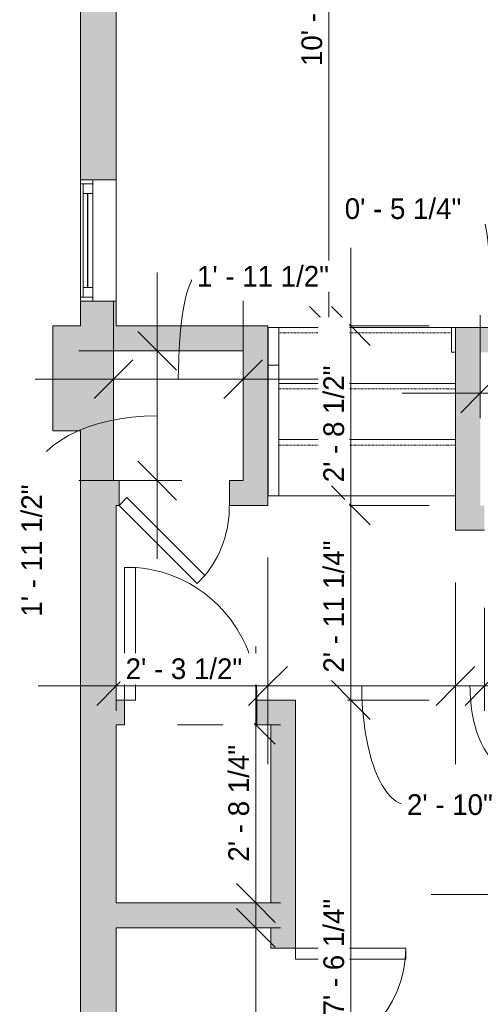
# Model space of a CAD drawing. Header units: inches. Extents: x -258 to 77, y -255 to 639.
# Tile 3 of 8: x -252 to -168, y 20 to 199. Entities that reach past the tile are written whole.
import ezdxf

# ---------------------------------------------------------------- set-up
doc = ezdxf.new("R2010")
doc.units = ezdxf.units.IN
doc.header["$MEASUREMENT"] = 0
doc.linetypes.add('Overhead', pattern=[0.15625, 0.09375, -0.0625])
for name, color, linetype, lineweight in [('A-ANNO-DIMS', 211, 'Continuous', 9), ('A-ANNO-DIMS-120', 211, 'Continuous', 9), ('A-DOOR', 31, 'Continuous', 9), ('A-FLOR', 192, 'Continuous', 9), ('A-FLOR-HRAL', 11, 'Continuous', 9), ('A-GLAZ', 151, 'Continuous', 9), ('A-WALL', 90, 'Continuous', 9), ('A-WALL-PATT', 111, 'Continuous', 9), ('S-STRS', 90, 'Continuous', 9)]:
    doc.layers.add(name, color=color, linetype=linetype, lineweight=lineweight)
doc.styles.add('Inter', font='txt', dxfattribs={"height": 3.75})
doc.dimstyles.new('Linear_-_1_32__Inter__Imperial__SMALL', dxfattribs={"dimscale": 12, "dimtxt": 4.967999, "dimasz": 0.585938, "dimexe": 1.181102, "dimexo": 0.787402, "dimgap": 0, "dimtad": 1, "dimrnd": 0.25, "dimzin": 1, "dimdsep": 46, "dimlunit": 4, "dimtxsty": 'Inter', "dimblk1": 'OBLIQUE', "dimblk2": 'OBLIQUE', "dimsah": 1, "dimcen": 0.09, "dimdle": 1.181102, "dimazin": 0, "dimtfac": 1, "dimtdec": 4, "dimtix": 1, "dimtmove": 0, "dimatfit": 3, "dimfxl": 1, "dimtvp": 1, "dimtfill": 1, "dimfrac": 2, "dimtolj": 1, "dimtzin": 0, "dimarcsym": 2})
doc.dimstyles.new('Linear_-_1_32__Inter__Imperial__SMALL_1', dxfattribs={"dimscale": 12, "dimtxt": 4.967999, "dimasz": 0.585938, "dimexe": 1.181102, "dimexo": 0.787402, "dimgap": 0, "dimtad": 1, "dimrnd": 0.25, "dimzin": 1, "dimdsep": 46, "dimlunit": 4, "dimtxsty": 'Inter', "dimblk1": 'OBLIQUE', "dimblk2": 'OBLIQUE', "dimsah": 1, "dimcen": 0.09, "dimdle": 1.181102, "dimazin": 0, "dimtfac": 1, "dimtdec": 4, "dimtix": 1, "dimtmove": 1, "dimatfit": 3, "dimfxl": 1, "dimtvp": 1, "dimtfill": 1, "dimfrac": 2, "dimtolj": 1, "dimtzin": 0, "dimarcsym": 2})
doc.dimstyles.new('Linear_-_1_32__Inter__Imperial__SMALL_2', dxfattribs={"dimscale": 12, "dimtxt": 4.967999, "dimasz": 0.585938, "dimexe": 1.181102, "dimexo": 0.787402, "dimgap": 0, "dimtad": 1, "dimrnd": 0.25, "dimzin": 1, "dimdsep": 46, "dimlunit": 4, "dimtxsty": 'Inter', "dimblk1": 'OBLIQUE', "dimblk2": 'OBLIQUE', "dimsah": 1, "dimcen": 0.09, "dimdle": 1.181102, "dimazin": 0, "dimtfac": 1, "dimtdec": 4, "dimtix": 1, "dimtmove": 2, "dimatfit": 3, "dimfxl": 1, "dimtvp": 1, "dimtfill": 1, "dimfrac": 2, "dimtolj": 1, "dimtzin": 0, "dimarcsym": 2})

# ---------------------------------------------------------------- blocks, each defined once
blk = doc.blocks.new('Top Rail Type - Top Rail_Internal_-4211031-Top Floor Dimension Plan')
at = {"layer": 'A-FLOR-HRAL'}
for p, q in [((-206.73, 143), (-204.77, 143)), ((-206.73, 136.13), (-206.73, 143)), ((-204.77, 143), (-204.77, 136.13)), ((-204.77, 136.13), (-206.73, 136.13))]:
    blk.add_line(p, q, dxfattribs=at)
blk = doc.blocks.new('Top Rail Type - Top Rail_Internal_-V3-Top Floor Dimension Plan')
at = {"layer": 'A-FLOR-HRAL'}
for p, q in [((-204.77, 143), (-206.73, 143)), ((-206.73, 143), (-206.73, 112.5)), ((-204.77, 143), (-204.77, 112.5)), ((-204.77, 112.5), (-206.73, 112.5))]:
    blk.add_line(p, q, dxfattribs=at)
blk = doc.blocks.new('Planitar-Fixed - Default 1-4237831-Top Floor Dimension Plan')
at = {"layer": 'A-GLAZ', "lineweight": 18}
for p, q in [((-11, 3.76), (-10.25, 3.76)), ((-10.25, 3.76), (-11, 3.76)), ((-10.25, 3.76), (-10.25, 1.53)), ((-10.25, 1.53), (-10.25, 3.76)), ((10.25, 3.76), (10.25, 1.53)), ((10.96, 3.76), (10.25, 3.76)), ((11, 3.76), (10.25, 3.76)), ((10.25, 3.76), (10.25, 1.53)), ((-10.25, 3.26), (-8.52, 3.26)), ((-8.52, 3.26), (-10.25, 3.26)), ((-10.25, 3.26), (-10.25, 1.53)), ((-8.52, 3.26), (-8.52, 1.53)), ((-8.52, 1.53), (-8.52, 3.26)), ((8.52, 3.26), (8.52, 1.53)), ((10.25, 3.26), (8.52, 3.26)), ((10.25, 3.26), (8.52, 3.26)), ((8.52, 3.26), (8.52, 1.53)), ((10.25, 1.53), (10.25, 3.26)), ((-10.25, 1.53), (-8.52, 1.53)), ((8.52, 1.53), (10.25, 1.53)), ((-11, -2.74), (-9.74, -2.74)), ((11, -2.74), (9.74, -2.74))]:
    blk.add_line(p, q, dxfattribs=at)
at = {"layer": 'A-GLAZ'}
for p, q in [((-10.25, 3.76), (10.25, 3.76)), ((-8.52, 3.26), (8.52, 3.26)), ((11, 1.53), (-11, 1.53)), ((-11, 1.53), (-11, -2.74)), ((11, -2.74), (11, 1.53)), ((-11, -2.74), (11, -2.74))]:
    blk.add_line(p, q, dxfattribs=at)
at = {"layer": 'A-GLAZ', "lineweight": 25}
blk.add_line((-8.52, 2.4), (8.52, 2.4), dxfattribs=at)
blk = doc.blocks.new('Planitar - Double Door_Flush Panel - 3_-4_ x 6_-8_-4239367-Top Floor Dimension Plan')
at = {"layer": 'A-DOOR', "lineweight": 18}
for p, q in [((-20, 2.25), (-20, 22.25)), ((-20, 22.25), (-18.03, 22.25)), ((-18.03, 22.25), (-18.03, 2.25)), ((20, 22.25), (18.03, 22.25)), ((18.03, 22.25), (18.03, 2.25)), ((20, 2.25), (20, 22.25)), ((-18.03, 2.25), (-20, 2.25)), ((18.03, 2.25), (20, 2.25))]:
    blk.add_line(p, q, dxfattribs=at)
at = {"layer": 'A-DOOR'}
for centre, start, end in [((-20, 2.25), 0, 90), ((20, 2.25), 90, 180)]:
    blk.add_arc(centre, 20, start, end, dxfattribs=at)
blk = doc.blocks.new('Planitar - Single Door_Flush Panel - 1_-8_ x 6_-8_ 45-4239573-Top Floor Dimension Plan')
at = {"layer": 'A-DOOR', "lineweight": 18}
for p, q in [((-4.14, 16.39), (-5.56, 14.97)), ((10, 2.25), (-4.14, 16.39)), ((8.58, 0.83), (-5.56, 14.97)), ((10, 2.25), (8.58, 0.83))]:
    blk.add_line(p, q, dxfattribs=at)
at = {"layer": 'A-DOOR'}
blk.add_arc((9.46, 2.55), 19.46, 140.4153, 180.8708, dxfattribs=at)
blk = doc.blocks.new('Planitar - Single Door_Flush Panel - 2_-0_ x 6_-8_-4184360-Top Floor Dimension Plan')
at = {"layer": 'A-DOOR', "lineweight": 18}
for p, q in [((9.99, -2.25), (9.99, -26.25)), ((12, -2.25), (9.99, -2.25)), ((12, -2.25), (12, -26.25)), ((12, -26.25), (9.99, -26.25))]:
    blk.add_line(p, q, dxfattribs=at)
at = {"layer": 'A-DOOR'}
blk.add_arc((11.77, -2.55), 23.77, 179.2767, 265.5217, dxfattribs=at)
blk = doc.blocks.new('DIMBLOCK2-Top Floor Dimension Plan')
at = {"layer": 'A-ANNO-DIMS-120', "lineweight": 35}
for p, q in [((-195.69, 263.75), (-199.2, 267.27)), ((-195.69, 263.75), (-192.17, 260.23)), ((-195.69, 143.25), (-199.2, 146.77)), ((-195.69, 143.25), (-192.17, 139.73))]:
    blk.add_line(p, q, dxfattribs=at)
at = {"layer": 'A-ANNO-DIMS-120'}
for p, q in [((-200.8, 263.75), (-181.51, 263.75)), ((-195.69, 263.75), (-200.8, 263.75)), ((-195.69, 129.08), (-195.69, 263.75)), ((-197.3, 143.25), (-181.51, 143.25)), ((-195.69, 143.25), (-197.3, 143.25))]:
    blk.add_line(p, q, dxfattribs=at)
at = {"layer": 'A-ANNO-DIMS-120', "color": 0, "insert": (-200.68, 190.33), "char_height": 3.75, "width": 31.5965, "attachment_point": 1, "rotation": 90, "line_spacing_factor": 0.9936, "style": 'Inter', "bg_fill": 3, "box_fill_scale": 1.25, "bg_fill_color": 256, "bg_fill_true_color": 13158600, "bg_fill_transparency": 0}
blk.add_mtext('10\' - 0 1/2"', dxfattribs=at)
blk = doc.blocks.new('_Oblique')
at = {"color": 0, "linetype": 'ByBlock', "lineweight": -2}
blk.add_line((-0.5, -0.5), (0.5, 0.5), dxfattribs=at)
blk = doc.blocks.new('DIMBLOCK11-Top Floor Dimension Plan')
at = {"layer": 'A-ANNO-DIMS-120'}
for p, q in [((-234.75, 129.15), (-234.75, 147.8)), ((-211.25, 129.15), (-211.25, 147.8)), ((-248.92, 133.63), (-197.08, 133.63)), ((-234.75, 133.63), (-234.75, 129.15)), ((-211.25, 133.63), (-211.25, 129.15))]:
    blk.add_line(p, q, dxfattribs=at)
at = {"layer": 'A-ANNO-DIMS-120', "lineweight": 35}
for p, q in [((-234.75, 133.63), (-231.23, 137.14)), ((-211.25, 133.63), (-207.73, 137.14)), ((-234.75, 133.63), (-238.27, 130.11)), ((-211.25, 133.63), (-214.77, 130.11))]:
    blk.add_line(p, q, dxfattribs=at)
at = {"layer": 'A-ANNO-DIMS-120'}
blk.add_ellipse((-219.61, 133.63), major_axis=(0, 18.62), ratio=0.182226, start_param=0, end_param=1.570796, dxfattribs=at)
at = {"layer": 'A-ANNO-DIMS-120', "color": 0, "insert": (-219.61, 154.13), "char_height": 3.75, "width": 28.9138, "attachment_point": 1, "line_spacing_factor": 0.9936, "style": 'Inter', "bg_fill": 3, "box_fill_scale": 1.25, "bg_fill_color": 256, "bg_fill_true_color": 13158600, "bg_fill_transparency": 0}
blk.add_mtext('1\' - 11 1/2"', dxfattribs=at)
blk = doc.blocks.new('DIMBLOCK12-Top Floor Dimension Plan')
at = {"layer": 'A-ANNO-DIMS-120'}
for p, q in [((-226.85, 101.08), (-226.85, 152.92)), ((-222.37, 138.75), (-241.02, 138.75)), ((-226.85, 138.75), (-222.37, 138.75)), ((-222.37, 115.25), (-241.02, 115.25)), ((-226.85, 115.25), (-222.37, 115.25))]:
    blk.add_line(p, q, dxfattribs=at)
at = {"layer": 'A-ANNO-DIMS-120', "lineweight": 35}
for p, q in [((-226.85, 138.75), (-230.36, 142.27)), ((-226.85, 138.75), (-223.33, 135.23)), ((-226.85, 115.25), (-230.36, 118.77)), ((-226.85, 115.25), (-223.33, 111.73))]:
    blk.add_line(p, q, dxfattribs=at)
at = {"layer": 'A-ANNO-DIMS-120'}
blk.add_ellipse((-226.85, 114.71), major_axis=(-22.71, 0), ratio=0.541289, start_param=4.712389, end_param=6.283185, dxfattribs=at)
at = {"layer": 'A-ANNO-DIMS-120', "color": 0, "insert": (-251.45, 90.61), "char_height": 3.75, "width": 28.9138, "attachment_point": 1, "rotation": 90, "line_spacing_factor": 0.9936, "style": 'Inter', "bg_fill": 3, "box_fill_scale": 1.25, "bg_fill_color": 256, "bg_fill_true_color": 13158600, "bg_fill_transparency": 0}
blk.add_mtext('1\' - 11 1/2"', dxfattribs=at)
blk = doc.blocks.new('DIMBLOCK13-Top Floor Dimension Plan')
at = {"layer": 'A-ANNO-DIMS-120'}
for p, q in [((-168.25, 126.58), (-168.25, 145.23)), ((-163, 120.2), (-163, 145.23)), ((-182.42, 131.06), (-163, 131.06)), ((-168.25, 131.06), (-168.25, 126.58)), ((-163, 131.06), (-163, 120.2))]:
    blk.add_line(p, q, dxfattribs=at)
at = {"layer": 'A-ANNO-DIMS-120', "lineweight": 35}
for p, q in [((-168.25, 131.06), (-164.73, 134.57)), ((-163, 131.06), (-159.48, 134.57)), ((-168.25, 131.06), (-171.77, 127.54)), ((-163, 131.06), (-166.52, 127.54))]:
    blk.add_line(p, q, dxfattribs=at)
at = {"layer": 'A-ANNO-DIMS-120'}
blk.add_ellipse((-168.55, 131.06), major_axis=(0, 33.44), ratio=0.087371, start_param=4.712389, end_param=6.283185, dxfattribs=at)
at = {"layer": 'A-ANNO-DIMS-120', "color": 0, "insert": (-192.83, 166.38), "char_height": 3.75, "width": 29.1373, "attachment_point": 1, "line_spacing_factor": 0.9936, "style": 'Inter', "bg_fill": 3, "box_fill_scale": 1.25, "bg_fill_color": 256, "bg_fill_true_color": 13158600, "bg_fill_transparency": 0}
blk.add_mtext('0\' - 5 1/4"', dxfattribs=at)
blk = doc.blocks.new('DIMBLOCK25-Top Floor Dimension Plan')
at = {"layer": 'A-ANNO-DIMS-120'}
for p, q in [((-126.25, 92.3), (-126.25, 26.08)), ((-126.25, 40.25), (-126.25, 92.3)), ((-163, 35.78), (-163, 54.43)), ((-177.17, 40.25), (-126.25, 40.25)), ((-163, 40.25), (-163, 35.78))]:
    blk.add_line(p, q, dxfattribs=at)
at = {"layer": 'A-ANNO-DIMS-120', "lineweight": 35}
for p, q in [((-163, 40.25), (-159.48, 43.77)), ((-126.25, 40.25), (-122.73, 43.77)), ((-163, 40.25), (-166.52, 36.74)), ((-126.25, 40.25), (-129.77, 36.74))]:
    blk.add_line(p, q, dxfattribs=at)
at = {"layer": 'A-ANNO-DIMS-120', "color": 0, "insert": (-157.32, 45.24), "char_height": 3.75, "width": 30.4787, "attachment_point": 1, "line_spacing_factor": 0.9936, "style": 'Inter', "bg_fill": 3, "box_fill_scale": 1.25, "bg_fill_color": 256, "bg_fill_true_color": 13158600, "bg_fill_transparency": 0}
blk.add_mtext('3\' - 0 3/4"', dxfattribs=at)
blk = doc.blocks.new('DIMBLOCK28-Top Floor Dimension Plan')
at = {"layer": 'A-ANNO-DIMS-120'}
for p, q in [((-208.94, 24.58), (-208.94, 85.17)), ((-204.47, 71), (-223.12, 71)), ((-208.94, 71), (-204.47, 71)), ((-204.47, 38.75), (-223.12, 38.75)), ((-208.94, 38.75), (-204.47, 38.75))]:
    blk.add_line(p, q, dxfattribs=at)
at = {"layer": 'A-ANNO-DIMS-120', "lineweight": 35}
for p, q in [((-208.94, 71), (-212.46, 74.52)), ((-208.94, 71), (-205.43, 67.48)), ((-208.94, 38.75), (-212.46, 42.27)), ((-208.94, 38.75), (-205.43, 35.23))]:
    blk.add_line(p, q, dxfattribs=at)
at = {"layer": 'A-ANNO-DIMS-120', "color": 0, "insert": (-213.93, 46.24), "char_height": 3.75, "width": 29.1373, "attachment_point": 1, "rotation": 90, "line_spacing_factor": 0.9936, "style": 'Inter', "bg_fill": 3, "box_fill_scale": 1.25, "bg_fill_color": 256, "bg_fill_true_color": 13158600, "bg_fill_transparency": 0}
blk.add_mtext('2\' - 8 1/4"', dxfattribs=at)
blk = doc.blocks.new('DIMBLOCK29-Top Floor Dimension Plan')
at = {"layer": 'A-ANNO-DIMS-120'}
for p, q in [((-206.75, 101.3), (-206.75, 63.87)), ((-206.75, 78.05), (-206.75, 101.3)), ((-234.25, 73.57), (-234.25, 92.22)), ((-248.42, 78.05), (-206.75, 78.05)), ((-234.25, 78.05), (-234.25, 73.57))]:
    blk.add_line(p, q, dxfattribs=at)
at = {"layer": 'A-ANNO-DIMS-120', "lineweight": 35}
for p, q in [((-234.25, 78.05), (-230.73, 81.56)), ((-206.75, 78.05), (-203.23, 81.56)), ((-234.25, 78.05), (-237.77, 74.53)), ((-206.75, 78.05), (-210.27, 74.53))]:
    blk.add_line(p, q, dxfattribs=at)
at = {"layer": 'A-ANNO-DIMS-120', "color": 0, "insert": (-232.55, 83.04), "char_height": 3.75, "width": 28.9138, "attachment_point": 1, "line_spacing_factor": 0.9936, "style": 'Inter', "bg_fill": 3, "box_fill_scale": 1.25, "bg_fill_color": 256, "bg_fill_true_color": 13158600, "bg_fill_transparency": 0}
blk.add_mtext('2\' - 3 1/2"', dxfattribs=at)
blk = doc.blocks.new('DIMBLOCK30-Top Floor Dimension Plan')
at = {"layer": 'A-ANNO-DIMS-120'}
for p, q in [((-206.75, 101.3), (-206.75, 63.87)), ((-206.75, 78.05), (-206.75, 101.3)), ((-172.75, 96.8), (-172.75, 63.87)), ((-172.75, 78.05), (-172.75, 96.8)), ((-206.75, 78.05), (-172.75, 78.05))]:
    blk.add_line(p, q, dxfattribs=at)
at = {"layer": 'A-ANNO-DIMS-120', "lineweight": 35}
for p, q in [((-206.75, 78.05), (-203.23, 81.56)), ((-172.75, 78.05), (-169.23, 81.56)), ((-206.75, 78.05), (-210.27, 74.53)), ((-172.75, 78.05), (-176.27, 74.53))]:
    blk.add_line(p, q, dxfattribs=at)
at = {"layer": 'A-ANNO-DIMS-120'}
blk.add_ellipse((-181.55, 78.05), major_axis=(0, 21.5), ratio=0.381192, start_param=1.570796, end_param=3.141593, dxfattribs=at)
at = {"layer": 'A-ANNO-DIMS-120', "color": 0, "insert": (-181.55, 58.43), "char_height": 3.75, "width": 21.2382, "attachment_point": 1, "line_spacing_factor": 0.9936, "style": 'Inter', "bg_fill": 3, "box_fill_scale": 1.25, "bg_fill_color": 256, "bg_fill_true_color": 13158600, "bg_fill_transparency": 0}
blk.add_mtext('2\' - 10"', dxfattribs=at)
blk = doc.blocks.new('DIMBLOCK31-Top Floor Dimension Plan')
at = {"layer": 'A-ANNO-DIMS-120'}
for p, q in [((-172.75, 96.8), (-172.75, 63.87)), ((-172.75, 78.05), (-172.75, 96.8)), ((-167.5, 73.57), (-167.5, 92.22)), ((-172.75, 78.05), (-153.33, 78.05)), ((-167.5, 78.05), (-167.5, 73.57))]:
    blk.add_line(p, q, dxfattribs=at)
at = {"layer": 'A-ANNO-DIMS-120', "lineweight": 35}
for p, q in [((-172.75, 78.05), (-169.23, 81.56)), ((-167.5, 78.05), (-163.98, 81.56)), ((-172.75, 78.05), (-176.27, 74.53)), ((-167.5, 78.05), (-171.02, 74.53))]:
    blk.add_line(p, q, dxfattribs=at)
at = {"layer": 'A-ANNO-DIMS-120'}
blk.add_ellipse((-163.27, 78.05), major_axis=(0, 14.53), ratio=0.471812, start_param=1.570796, end_param=3.141593, dxfattribs=at)
at = {"layer": 'A-ANNO-DIMS-120', "color": 0, "insert": (-163.27, 65.4), "char_height": 3.75, "width": 29.1373, "attachment_point": 1, "line_spacing_factor": 0.9936, "style": 'Inter', "bg_fill": 3, "box_fill_scale": 1.25, "bg_fill_color": 256, "bg_fill_true_color": 13158600, "bg_fill_transparency": 0}
blk.add_mtext('0\' - 5 1/4"', dxfattribs=at)
blk = doc.blocks.new('DIMBLOCK32-Top Floor Dimension Plan')
at = {"layer": 'A-ANNO-DIMS-120'}
for p, q in [((-191.71, 157.42), (-191.71, 110.75)), ((-197.3, 143.25), (-177.54, 143.25)), ((-191.71, 143.25), (-197.3, 143.25)), ((-197.3, 110.75), (-177.54, 110.75)), ((-191.71, 110.75), (-197.3, 110.75))]:
    blk.add_line(p, q, dxfattribs=at)
at = {"layer": 'A-ANNO-DIMS-120', "lineweight": 35}
for p, q in [((-191.71, 143.25), (-195.23, 146.77)), ((-191.71, 143.25), (-188.2, 139.73)), ((-191.71, 110.75), (-195.23, 114.27)), ((-191.71, 110.75), (-188.2, 107.23))]:
    blk.add_line(p, q, dxfattribs=at)
at = {"layer": 'A-ANNO-DIMS-120', "color": 0, "insert": (-196.7, 114.95), "char_height": 3.75, "width": 28.9138, "attachment_point": 1, "rotation": 90, "line_spacing_factor": 0.9936, "style": 'Inter', "bg_fill": 3, "box_fill_scale": 1.25, "bg_fill_color": 256, "bg_fill_true_color": 13158600, "bg_fill_transparency": 0}
blk.add_mtext('2\' - 8 1/2"', dxfattribs=at)
blk = doc.blocks.new('DIMBLOCK33-Top Floor Dimension Plan')
at = {"layer": 'A-ANNO-DIMS-120', "lineweight": 35}
for p, q in [((-191.71, 110.75), (-195.23, 114.27)), ((-191.71, 110.75), (-188.2, 107.23)), ((-191.71, 75.5), (-195.23, 79.02)), ((-191.71, 75.5), (-188.2, 71.98))]:
    blk.add_line(p, q, dxfattribs=at)
at = {"layer": 'A-ANNO-DIMS-120'}
for p, q in [((-197.3, 110.75), (-177.54, 110.75)), ((-191.71, 110.75), (-197.3, 110.75)), ((-191.71, 110.75), (-191.71, 75.5)), ((-192.3, 75.5), (-177.54, 75.5)), ((-191.71, 75.5), (-192.3, 75.5))]:
    blk.add_line(p, q, dxfattribs=at)
at = {"layer": 'A-ANNO-DIMS-120', "color": 0, "insert": (-196.7, 80.46), "char_height": 3.75, "width": 30.4042, "attachment_point": 1, "rotation": 90, "line_spacing_factor": 0.9936, "style": 'Inter', "bg_fill": 3, "box_fill_scale": 1.25, "bg_fill_color": 256, "bg_fill_true_color": 13158600, "bg_fill_transparency": 0}
blk.add_mtext('2\' - 11 1/4"', dxfattribs=at)
blk = doc.blocks.new('DIMBLOCK34-Top Floor Dimension Plan')
at = {"layer": 'A-ANNO-DIMS-120', "lineweight": 35}
for p, q in [((-191.71, 75.5), (-195.23, 79.02)), ((-191.71, 75.5), (-188.2, 71.98)), ((-191.71, -14.75), (-195.23, -11.23)), ((-191.71, -14.75), (-188.2, -18.27))]:
    blk.add_line(p, q, dxfattribs=at)
at = {"layer": 'A-ANNO-DIMS-120'}
for p, q in [((-192.3, 75.5), (-177.54, 75.5)), ((-191.71, 75.5), (-192.3, 75.5)), ((-191.71, 75.5), (-191.71, -28.92)), ((-196.19, -14.75), (-177.54, -14.75)), ((-191.71, -14.75), (-196.19, -14.75))]:
    blk.add_line(p, q, dxfattribs=at)
at = {"layer": 'A-ANNO-DIMS-120', "color": 0, "insert": (-196.7, 18.36), "char_height": 3.75, "width": 28.8392, "attachment_point": 1, "rotation": 90, "line_spacing_factor": 0.9936, "style": 'Inter', "bg_fill": 3, "box_fill_scale": 1.25, "bg_fill_color": 256, "bg_fill_true_color": 13158600, "bg_fill_transparency": 0}
blk.add_mtext('7\' - 6 1/4"', dxfattribs=at)
blk = doc.blocks.new('DIMBLOCK35-Top Floor Dimension Plan')
at = {"layer": 'A-ANNO-DIMS-120'}
for p, q in [((-208.94, -30.92), (-208.94, 48.42)), ((-204.47, 34.25), (-223.12, 34.25)), ((-208.94, 34.25), (-204.47, 34.25)), ((-204.47, -16.75), (-223.12, -16.75)), ((-208.94, -16.75), (-204.47, -16.75))]:
    blk.add_line(p, q, dxfattribs=at)
at = {"layer": 'A-ANNO-DIMS-120', "lineweight": 35}
for p, q in [((-208.94, 34.25), (-212.46, 37.77)), ((-208.94, 34.25), (-205.43, 30.73)), ((-208.94, -16.75), (-212.46, -13.23)), ((-208.94, -16.75), (-205.43, -20.27))]:
    blk.add_line(p, q, dxfattribs=at)
at = {"layer": 'A-ANNO-DIMS-120', "color": 0, "insert": (-213.93, 4.42), "char_height": 3.75, "width": 18.8536, "attachment_point": 1, "rotation": 90, "line_spacing_factor": 0.9936, "style": 'Inter', "bg_fill": 3, "box_fill_scale": 1.25, "bg_fill_color": 256, "bg_fill_true_color": 13158600, "bg_fill_transparency": 0}
blk.add_mtext('4\' - 3"', dxfattribs=at)

msp = doc.modelspace()

# ---------------------------------------------------------------- hatches: boundary and pattern name
at = {"layer": 'A-WALL-PATT'}
h = msp.add_hatch(color=9, dxfattribs=at)
h.paths.add_polyline_path([(-240.75, 143.25), (-234.25, 143.25), (-234.25, 147.727), (-240.75, 147.727)], flags=0)
h.paths.add_polyline_path([(-234.25, 169.727), (-234.25, 238.125), (-240.75, 238.125), (-240.75, 169.727), (-238.518, 169.727)], flags=0)
h.paths.add_polyline_path([(-238.518, 260.125), (-234.25, 260.125), (-234.25, 263.75), (-240.75, 263.75), (-240.75, 260.125)], flags=0)
for points in [[(-245.75, 124.25), (-234.75, 124.25), (-234.75, 143.25), (-245.75, 143.25), (-245.75, 130.354)], [(-206.75, 138.75), (-206.75, 143.25), (-234.75, 143.25), (-234.75, 138.75), (-211.25, 138.75)], [(-130.75, 138.5), (-126.25, 138.5), (-126.25, 143), (-172.75, 143), (-172.75, 138.5), (-142.3, 138.5)], [(-206.75, 110.75), (-206.75, 138.75), (-211.25, 138.75), (-211.25, 110.75)], [(-168.25, 110.75), (-168.25, 138.5), (-172.75, 138.5), (-172.75, 110.75)], [(-234.75, 110.75), (-234.75, 124.25), (-240.75, 124.25), (-240.75, 110.75)], [(-234.25, -19), (-234.25, 110.75), (-240.75, 110.75), (-240.75, -19)], [(-172.75, 106.25), (-167.5, 106.25), (-167.5, 110.75), (-172.75, 110.75)], [(-206.25, 34.25), (-206.25, 38.75), (-234.25, 38.75), (-234.25, 34.25)]]:
    msp.add_hatch(color=9, dxfattribs=at).paths.add_polyline_path(points, flags=0)
h = msp.add_hatch(color=9, dxfattribs=at)
h.paths.add_polyline_path([(-211.25, 110.75), (-211.25, 115.25), (-213.75, 115.25), (-213.75, 110.75)], flags=0)
h.paths.add_polyline_path([(-234.75, 110.75), (-233.75, 110.75), (-233.75, 115.25), (-234.75, 115.25)], flags=0)
h = msp.add_hatch(color=9, dxfattribs=at)
h.paths.add_polyline_path([(-206.25, 71), (-201.75, 71), (-201.75, 75.5), (-208.75, 75.5), (-208.75, 71)], flags=0)
h.paths.add_polyline_path([(-234.25, 71), (-232.75, 71), (-232.75, 75.5), (-234.25, 75.5)], flags=0)
h = msp.add_hatch(color=9, dxfattribs=at)
h.paths.add_polyline_path([(-201.75, -21.25), (-201.75, -9.438), (-206.25, -9.438), (-206.25, -21.25)], flags=0)
h.paths.add_polyline_path([(-201.75, 30.562), (-201.75, 71), (-206.25, 71), (-206.25, 30.562)], flags=0)

# ---------------------------------------------------------------- linework, layer by layer
at = {"layer": 'A-FLOR'}
msp.add_line((-172.75, 112.5), (-204.766, 112.5), dxfattribs=at)
at = {"layer": 'A-WALL'}
for p, q in [((-240.75, 238.125), (-240.75, 169.727)), ((-234.25, 169.727), (-234.25, 238.125)), ((-240.75, 169.727), (-238.518, 169.727)), ((-238.518, 147.727), (-240.75, 147.727)), ((-240.75, 147.727), (-240.75, 143.25)), ((-234.25, 143.25), (-234.25, 147.727)), ((-240.75, 143.25), (-245.75, 143.25)), ((-245.75, 143.25), (-245.75, 124.25)), ((-206.75, 143.25), (-234.25, 143.25)), ((-206.75, 110.75), (-206.75, 143.25)), ((-173.5, 143), (-173.5, 138.5)), ((-173.5, 143), (-61, 143)), ((-172.75, 143), (-172.75, 106.25)), ((-234.75, 138.75), (-211.25, 138.75)), ((-234.75, 115.25), (-234.75, 138.75)), ((-211.25, 138.75), (-211.25, 115.25)), ((-172.75, 138.5), (-173.5, 138.5)), ((-245.75, 124.25), (-240.75, 124.25)), ((-240.75, 124.25), (-240.75, -75)), ((-233.75, 115.25), (-234.75, 115.25)), ((-233.75, 110.75), (-233.75, 115.25)), ((-211.25, 115.25), (-213.75, 115.25)), ((-213.75, 115.25), (-213.75, 110.75)), ((-234.25, 75.5), (-234.25, 110.75)), ((-234.25, 110.75), (-233.75, 110.75)), ((-213.75, 110.75), (-206.75, 110.75)), ((-172.75, 106.25), (-167.5, 106.25)), ((-232.75, 75.5), (-234.25, 75.5)), ((-232.75, 71), (-232.75, 75.5)), ((-201.75, 75.5), (-208.75, 75.5)), ((-208.75, 75.5), (-208.75, 71)), ((-201.75, 30.562), (-201.75, 75.5)), ((-234.25, 38.75), (-234.25, 71)), ((-234.25, 71), (-232.75, 71)), ((-208.75, 71), (-206.25, 71)), ((-206.25, 71), (-206.25, 38.75)), ((-206.25, 38.75), (-234.25, 38.75)), ((-234.25, -16.75), (-234.25, 34.25)), ((-234.25, 34.25), (-206.25, 34.25)), ((-206.25, 34.25), (-206.25, 30.562)), ((-206.25, 30.562), (-201.75, 30.562))]:
    msp.add_line(p, q, dxfattribs=at)
at = {"layer": 'S-STRS'}
for p, q in [((-173.5, 143), (-204.766, 143)), ((-172.75, 132.833), (-204.766, 132.833)), ((-172.75, 122.666), (-204.766, 122.666)), ((-172.75, 112.5), (-204.766, 112.5))]:
    msp.add_line(p, q, dxfattribs=at)
at = {"layer": 'S-STRS', "linetype": 'Overhead'}
for p, q in [((-173.5, 142.016), (-204.766, 142.016)), ((-172.75, 131.849), (-204.766, 131.849)), ((-172.75, 121.682), (-204.766, 121.682))]:
    msp.add_line(p, q, dxfattribs=at)

# ---------------------------------------------------------------- block references
at = {"layer": 'A-DOOR'}
for name, p, rotation in [('Planitar - Single Door_Flush Panel - 1_-8_ x 6_-8_ 45-4239573-Top Floor Dimension Plan', (-223.75, 113), 180), ('Planitar - Single Door_Flush Panel - 2_-0_ x 6_-8_-4184360-Top Floor Dimension Plan', (-220.75, 73.25), 180), ('Planitar - Double Door_Flush Panel - 3_-4_ x 6_-8_-4239367-Top Floor Dimension Plan', (-204, 10.562), 269.9999999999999)]:
    msp.add_blockref(name, p, dxfattribs=dict(at, rotation=rotation))
at = {"layer": 'A-FLOR-HRAL'}
for name in ['Top Rail Type - Top Rail_Internal_-4211031-Top Floor Dimension Plan', 'Top Rail Type - Top Rail_Internal_-V3-Top Floor Dimension Plan']:
    msp.add_blockref(name, (0, 0), dxfattribs=at)
at = {"layer": 'A-GLAZ', "rotation": 89.99999999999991}
msp.add_blockref('Planitar-Fixed - Default 1-4237831-Top Floor Dimension Plan', (-236.988, 158.727), dxfattribs=at)

# ---------------------------------------------------------------- dimensions: what is measured, and where the dimension line sits
at = {"layer": 'A-ANNO-DIMS'}
dim = msp.add_linear_dim(base=(-126.25, 40.252), p1=(-163, 45.224), p2=(-126.25, 101.75), dimstyle='Linear_-_1_32__Inter__Imperial__SMALL', override={"dimpost": '<>', "dimfxl": 67.421989}, dxfattribs=at)
dim.commit()
dim.dimension.update_dxf_attribs({"geometry": 'DIMBLOCK25-Top Floor Dimension Plan', "text_midpoint": (-144.625, 42.497)})

# ---------------------------------------------------------------- next in the draw order: dimensions: what is measured, and where the dimension line sits
dim = msp.add_linear_dim(base=(-195.685, 263.75), p1=(-206.75, 143.25), p2=(-210.25, 263.75), angle=90, dimstyle='Linear_-_1_32__Inter__Imperial__SMALL', override={"dimpost": '<>', "dimfxl": 120.550819}, dxfattribs=at)
dim.commit()
dim.dimension.update_dxf_attribs({"geometry": 'DIMBLOCK2-Top Floor Dimension Plan', "text_midpoint": (-197.93, 203.5)})
dim = msp.add_linear_dim(base=(-208.943, 71), p1=(-213.915, 38.75), p2=(-213.915, 71), angle=90, dimstyle='Linear_-_1_32__Inter__Imperial__SMALL_2', override={"dimpost": '<>', "dimfxl": 32.25}, dxfattribs=at)
dim.commit()
dim.dimension.update_dxf_attribs({"geometry": 'DIMBLOCK28-Top Floor Dimension Plan', "text_midpoint": (-211.435, 60.806), "dimtype": 160, "text_rotation": 90})

# ---------------------------------------------------------------- next in the draw order: dimensions: what is measured, and where the dimension line sits
dim = msp.add_linear_dim(base=(-211.25, 133.629), p1=(-234.75, 138.601), p2=(-211.25, 138.601), dimstyle='Linear_-_1_32__Inter__Imperial__SMALL_1', override={"dimpost": '<>', "dimfxl": 23.5}, dxfattribs=at)
dim.commit()
dim.dimension.update_dxf_attribs({"geometry": 'DIMBLOCK11-Top Floor Dimension Plan', "text_midpoint": (-205.151, 151.633), "dimtype": 160})
dim = msp.add_linear_dim(base=(-208.943, 34.25), p1=(-213.915, -16.75), p2=(-213.915, 34.25), angle=90, dimstyle='Linear_-_1_32__Inter__Imperial__SMALL_2', override={"dimpost": '<>', "dimfxl": 51}, dxfattribs=at)
dim.commit()
dim.dimension.update_dxf_attribs({"geometry": 'DIMBLOCK35-Top Floor Dimension Plan', "text_midpoint": (-211.435, 13.844), "dimtype": 160, "text_rotation": 90})

# ---------------------------------------------------------------- next in the draw order: dimensions: what is measured, and where the dimension line sits
dim = msp.add_linear_dim(base=(-163, 131.056), p1=(-168.25, 136.028), p2=(-163, 110.75), dimstyle='Linear_-_1_32__Inter__Imperial__SMALL_1', override={"dimpost": '<>', "dimfxl": 25.817208}, dxfattribs=at)
dim.commit()
dim.dimension.update_dxf_attribs({"geometry": 'DIMBLOCK13-Top Floor Dimension Plan', "text_midpoint": (-178.259, 163.882), "dimtype": 160})
dim = msp.add_linear_dim(base=(-226.846, 138.75), p1=(-231.818, 115.25), p2=(-231.818, 138.75), angle=90, dimstyle='Linear_-_1_32__Inter__Imperial__SMALL_1', override={"dimpost": '<>', "dimfxl": 23.5}, dxfattribs=at)
dim.commit()
dim.dimension.update_dxf_attribs({"geometry": 'DIMBLOCK12-Top Floor Dimension Plan', "text_midpoint": (-248.946, 105.068), "dimtype": 160, "text_rotation": 90})

# ---------------------------------------------------------------- next in the draw order: dimensions: what is measured, and where the dimension line sits
dim = msp.add_linear_dim(base=(-206.75, 78.048), p1=(-234.25, 83.02), p2=(-206.75, 110.75), dimstyle='Linear_-_1_32__Inter__Imperial__SMALL', override={"dimpost": '<>', "dimfxl": 39.054194}, dxfattribs=at)
dim.commit()
dim.dimension.update_dxf_attribs({"geometry": 'DIMBLOCK29-Top Floor Dimension Plan', "text_midpoint": (-220.5, 80.293)})

# ---------------------------------------------------------------- next in the draw order: dimensions: what is measured, and where the dimension line sits
dim = msp.add_linear_dim(base=(-172.75, 78.048), p1=(-206.75, 110.75), p2=(-172.75, 106.25), dimstyle='Linear_-_1_32__Inter__Imperial__SMALL_1', override={"dimpost": '<>', "dimfxl": 34.296501}, dxfattribs=at)
dim.commit()
dim.dimension.update_dxf_attribs({"geometry": 'DIMBLOCK30-Top Floor Dimension Plan', "text_midpoint": (-170.935, 55.933), "dimtype": 160})

# ---------------------------------------------------------------- next in the draw order: dimensions: what is measured, and where the dimension line sits
dim = msp.add_linear_dim(base=(-191.712, 110.75), p1=(-206.75, 143.25), p2=(-206.75, 110.75), angle=90, dimstyle='Linear_-_1_32__Inter__Imperial__SMALL', override={"dimpost": '<>', "dimfxl": 32.5}, dxfattribs=at)
dim.commit()
dim.dimension.update_dxf_attribs({"geometry": 'DIMBLOCK32-Top Floor Dimension Plan', "text_midpoint": (-193.957, 127)})
dim = msp.add_linear_dim(base=(-167.5, 78.048), p1=(-172.75, 106.25), p2=(-167.5, 83.02), dimstyle='Linear_-_1_32__Inter__Imperial__SMALL_1', override={"dimpost": '<>', "dimfxl": 23.816342}, dxfattribs=at)
dim.commit()
dim.dimension.update_dxf_attribs({"geometry": 'DIMBLOCK31-Top Floor Dimension Plan', "text_midpoint": (-148.699, 62.9), "dimtype": 160})

# ---------------------------------------------------------------- next in the draw order: dimensions: what is measured, and where the dimension line sits
dim = msp.add_linear_dim(base=(-191.712, 75.5), p1=(-206.75, 110.75), p2=(-201.75, 75.5), angle=90, dimstyle='Linear_-_1_32__Inter__Imperial__SMALL', override={"dimpost": '<>', "dimfxl": 35.602844}, dxfattribs=at)
dim.commit()
dim.dimension.update_dxf_attribs({"geometry": 'DIMBLOCK33-Top Floor Dimension Plan', "text_midpoint": (-193.957, 93.125)})

# ---------------------------------------------------------------- next in the draw order: dimensions: what is measured, and where the dimension line sits
dim = msp.add_linear_dim(base=(-191.712, -14.75), p1=(-201.75, 75.5), p2=(-186.741, -14.75), angle=90, dimstyle='Linear_-_1_32__Inter__Imperial__SMALL', override={"dimpost": '<>', "dimfxl": 91.489592}, dxfattribs=at)
dim.commit()
dim.dimension.update_dxf_attribs({"geometry": 'DIMBLOCK34-Top Floor Dimension Plan', "text_midpoint": (-193.957, 30.375)})

doc.saveas('drawing.dxf')
